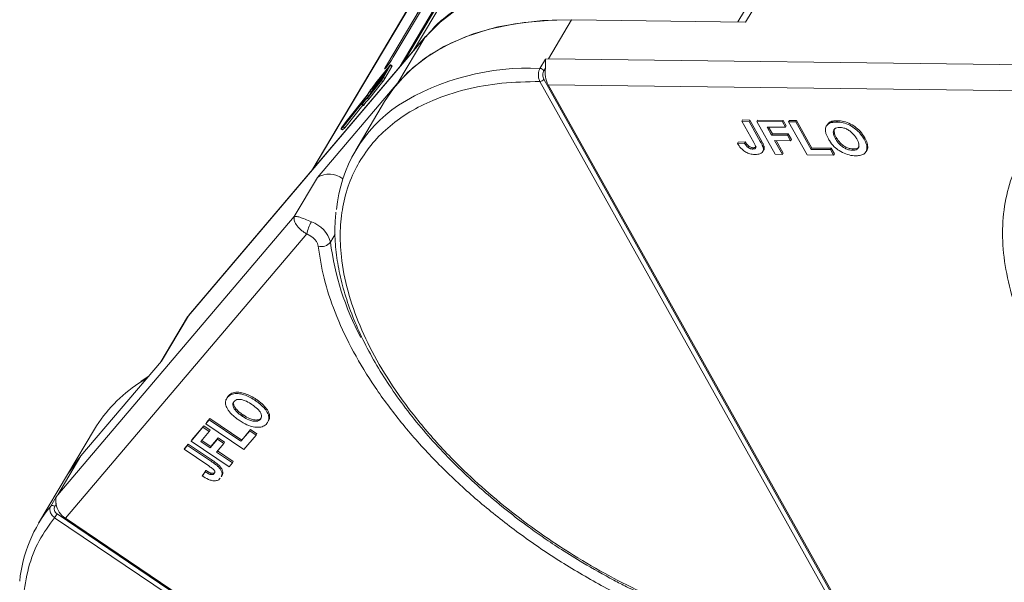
# Model space of a CAD drawing. Header units: millimetres. Extents: x -976 to 1106, y 28 to 1486.
# Tile 26 of 51: x 221 to 298, y 1293 to 1337. Entities that reach past the tile are written whole.
import ezdxf

# ---------------------------------------------------------------- set-up
doc = ezdxf.new("R2010")
doc.units = ezdxf.units.MM

msp = doc.modelspace()

# ---------------------------------------------------------------- linework, layer by layer
at = {"color": 7, "linetype": 'Continuous', "lineweight": 15}
for p, q in [((275.438, 1375.37), (250.469, 1333.389)), ((250.815, 1333.796), (275.626, 1375.512)), ((273.171, 1370.982), (251.61, 1334.732)), ((268.582, 1367.297), (243.634, 1325.351)), ((243.661, 1325.382), (268.63, 1367.363)), ((250.021, 1334.219), (264.436, 1358.455)), ((263.891, 1357.813), (249.476, 1333.577)), ((278.884, 1340.157), (276.994, 1336.98)), ((277.605, 1336.972), (279.716, 1340.521)), ((262.165, 1334.105), (263.974, 1337.147)), ((263.974, 1337.147), (277.605, 1336.972)), ((252.891, 1336.182), (252.555, 1335.818)), ((233.976, 1313.981), (252.495, 1335.762)), ((252.542, 1335.827), (234.023, 1314.046)), ((252.495, 1335.762), (250.384, 1332.213)), ((252.495, 1335.762), (252.542, 1335.827)), ((261.505, 1333.347), (261.934, 1334.069)), ((261.934, 1334.069), (262.165, 1334.105)), ((302.211, 1333.59), (262.165, 1334.105)), ((249.435, 1332.995), (248.426, 1331.732)), ((248.471, 1331.812), (249.48, 1333.075)), ((249.593, 1333.274), (248.583, 1332.01)), ((248.628, 1332.09), (249.638, 1333.353)), ((249.723, 1333.517), (248.635, 1332.157)), ((249.768, 1333.596), (248.663, 1332.214)), ((249.244, 1332.628), (249.784, 1333.582)), ((249.323, 1332.797), (249.435, 1332.995)), ((249.363, 1332.548), (249.903, 1333.501)), ((249.591, 1333.575), (249.476, 1333.577)), ((249.48, 1333.075), (249.593, 1333.274)), ((249.638, 1333.353), (249.728, 1333.512)), ((249.729, 1333.513), (249.723, 1333.517)), ((249.784, 1333.582), (249.903, 1333.501)), ((249.926, 1333.555), (249.807, 1333.635)), ((261.814, 1333.164), (261.925, 1333.35)), ((250.384, 1332.213), (244.081, 1324.799)), ((247.988, 1331.022), (249.092, 1332.404)), ((248.05, 1331.124), (249.137, 1332.484)), ((248.107, 1330.942), (249.212, 1332.324)), ((249.278, 1332.717), (248.268, 1331.454)), ((248.313, 1331.534), (249.323, 1332.797)), ((248.665, 1332.136), (248.635, 1332.157)), ((249.092, 1332.404), (249.212, 1332.324)), ((249.188, 1332.558), (249.278, 1332.717)), ((249.363, 1332.548), (249.244, 1332.628)), ((286.291, 1288.064), (261.493, 1332.325)), ((286.603, 1288.239), (261.805, 1332.5)), ((248.151, 1331.548), (247.977, 1331.241)), ((248.173, 1331.558), (247.999, 1331.251)), ((248.282, 1331.485), (248.173, 1331.558)), ((248.194, 1331.304), (248.272, 1331.441)), ((248.261, 1331.448), (248.292, 1331.427)), ((248.265, 1331.457), (248.288, 1331.496)), ((248.298, 1331.434), (248.268, 1331.454)), ((248.419, 1331.726), (248.45, 1331.705)), ((248.423, 1331.735), (248.445, 1331.774)), ((248.456, 1331.712), (248.426, 1331.732)), ((248.577, 1332.004), (248.608, 1331.983)), ((248.58, 1332.013), (248.603, 1332.053)), ((248.613, 1331.99), (248.583, 1332.01)), ((262.138, 1332.062), (303.019, 1331.536)), ((262.138, 1332.062), (286.36, 1288.829)), ((246.104, 1328.782), (247.738, 1330.826)), ((246.161, 1328.876), (247.839, 1330.975)), ((247.974, 1331.214), (246.296, 1329.114)), ((247.977, 1331.241), (246.329, 1329.18)), ((249.339, 1330.752), (247.077, 1326.949)), ((247.578, 1330.536), (247.741, 1330.824)), ((247.842, 1330.973), (247.668, 1330.666)), ((247.741, 1330.824), (247.738, 1330.826)), ((247.842, 1330.973), (247.882, 1330.946)), ((247.888, 1330.953), (247.846, 1330.982)), ((248.07, 1331.149), (247.974, 1331.214)), ((247.988, 1331.022), (248.107, 1330.942)), ((248.098, 1331.184), (247.999, 1331.251)), ((246.224, 1328.702), (247.639, 1330.472)), ((247.57, 1330.518), (247.69, 1330.438)), ((247.717, 1330.47), (247.598, 1330.55)), ((246.329, 1329.18), (245.97, 1328.683)), ((246.296, 1329.114), (246.031, 1328.749)), ((246.332, 1329.09), (246.296, 1329.114)), ((277.366, 1329.311), (277.306, 1329.21)), ((278.239, 1327.544), (277.306, 1329.21)), ((277.306, 1329.21), (277.873, 1329.202)), ((277.366, 1329.311), (277.933, 1329.304)), ((277.933, 1329.304), (277.873, 1329.202)), ((277.873, 1329.202), (278.782, 1327.58)), ((277.933, 1329.304), (278.842, 1327.681)), ((278.538, 1329.296), (278.478, 1329.194)), ((278.478, 1329.194), (280.482, 1329.169)), ((279.92, 1326.621), (278.478, 1329.194)), ((278.538, 1329.296), (280.542, 1329.27)), ((280.542, 1329.27), (280.482, 1329.169)), ((280.482, 1329.169), (280.722, 1328.74)), ((280.542, 1329.27), (280.783, 1328.841)), ((281.034, 1329.264), (280.974, 1329.162)), ((282.415, 1326.589), (280.974, 1329.162)), ((280.974, 1329.162), (281.541, 1329.155)), ((281.034, 1329.264), (281.601, 1329.256)), ((281.601, 1329.256), (281.541, 1329.155)), ((281.541, 1329.155), (282.742, 1327.011)), ((281.601, 1329.256), (282.802, 1327.112)), ((284.227, 1329.155), (284.167, 1329.054)), ((284.792, 1329.248), (284.732, 1329.147)), ((245.925, 1328.607), (246.044, 1328.527)), ((245.929, 1328.61), (246.104, 1328.782)), ((246.048, 1328.529), (245.929, 1328.61)), ((246.031, 1328.749), (246.161, 1328.876)), ((246.048, 1328.529), (246.224, 1328.702)), ((246.224, 1328.702), (246.104, 1328.782)), ((280.722, 1328.74), (279.285, 1328.758)), ((279.285, 1328.758), (279.637, 1328.131)), ((279.403, 1328.757), (279.697, 1328.233)), ((280.783, 1328.841), (280.722, 1328.74)), ((283.987, 1328.936), (283.926, 1328.835)), ((277.022, 1327.579), (276.962, 1327.478)), ((277.511, 1327.504), (276.962, 1327.478)), ((277.022, 1327.579), (277.571, 1327.605)), ((277.571, 1327.605), (277.511, 1327.504)), ((278.842, 1327.681), (278.782, 1327.58)), ((279.697, 1328.233), (279.637, 1328.131)), ((279.637, 1328.131), (280.884, 1328.115)), ((279.697, 1328.233), (280.945, 1328.217)), ((281.125, 1327.686), (279.877, 1327.703)), ((279.877, 1327.703), (280.487, 1326.614)), ((279.995, 1327.701), (280.547, 1326.715)), ((280.945, 1328.217), (280.884, 1328.115)), ((280.884, 1328.115), (281.125, 1327.686)), ((280.945, 1328.217), (281.185, 1327.788)), ((281.185, 1327.788), (281.125, 1327.686)), ((284.643, 1327.839), (284.703, 1327.941)), ((286.937, 1327.907), (286.877, 1327.805)), ((277.827, 1327.284), (277.767, 1327.183)), ((278.21, 1327.138), (278.15, 1327.037)), ((278.955, 1326.828), (279.015, 1326.929)), ((279.052, 1327.193), (278.992, 1327.092)), ((280.487, 1326.614), (280.547, 1326.715)), ((282.802, 1327.112), (282.742, 1327.011)), ((282.742, 1327.011), (284.255, 1326.991)), ((282.802, 1327.112), (284.315, 1327.092)), ((284.315, 1327.092), (284.255, 1326.991)), ((284.255, 1326.991), (284.495, 1326.562)), ((284.315, 1327.092), (284.555, 1326.664)), ((286.038, 1327.038), (285.978, 1326.936)), ((287.028, 1326.824), (287.088, 1326.925)), ((280.487, 1326.614), (279.92, 1326.621)), ((284.495, 1326.562), (282.415, 1326.589)), ((284.495, 1326.562), (284.555, 1326.664)), ((244.081, 1324.799), (242.271, 1321.757)), ((242.271, 1321.757), (223.752, 1299.976)), ((224.344, 1298.157), (243.248, 1320.392)), ((243.57, 1320.218), (243.248, 1320.392)), ((245.099, 1319.755), (245.468, 1320.374)), ((233.916, 1313.898), (231.832, 1310.393)), ((231.865, 1310.432), (233.976, 1313.981)), ((233.916, 1313.898), (233.976, 1313.981)), ((233.976, 1313.981), (234.023, 1314.046)), ((225.562, 1303.018), (231.865, 1310.432)), ((230.091, 1308.706), (230.749, 1309.119)), ((230.841, 1309.228), (230.249, 1308.842)), ((236.955, 1307.478), (236.95, 1307.469)), ((237.01, 1307.57), (236.991, 1307.538)), ((237.109, 1307.717), (237.049, 1307.616)), ((239.294, 1307.446), (239.233, 1307.344)), ((235.401, 1305.637), (235.663, 1305.946)), ((235.663, 1305.946), (235.603, 1305.844)), ((235.663, 1305.946), (238.152, 1304.269)), ((238.196, 1306.135), (238.256, 1306.236)), ((239.678, 1305.993), (239.617, 1305.891)), ((234.187, 1304.179), (235.113, 1305.269)), ((234.247, 1304.28), (235.174, 1305.37)), ((235.174, 1305.37), (235.113, 1305.269)), ((235.113, 1305.269), (235.611, 1304.933)), ((235.174, 1305.37), (235.671, 1305.035)), ((235.341, 1305.536), (235.603, 1305.844)), ((235.401, 1305.637), (235.341, 1305.536)), ((238.327, 1303.523), (235.341, 1305.536)), ((235.603, 1305.844), (238.091, 1304.167)), ((240.241, 1305.764), (240.301, 1305.865)), ((226.627, 1305.107), (224.517, 1301.558)), ((235.611, 1304.933), (234.947, 1304.152)), ((235.671, 1305.035), (235.611, 1304.933)), ((235.734, 1303.763), (236.311, 1304.442)), ((236.311, 1304.442), (236.251, 1304.34)), ((236.311, 1304.442), (236.809, 1304.106)), ((238.091, 1304.167), (238.791, 1304.99)), ((238.152, 1304.269), (238.851, 1305.091)), ((239.288, 1304.654), (238.327, 1303.523)), ((238.851, 1305.091), (238.791, 1304.99)), ((238.791, 1304.99), (239.288, 1304.654)), ((238.851, 1305.091), (239.349, 1304.756)), ((239.288, 1304.654), (239.349, 1304.756)), ((233.645, 1303.541), (233.907, 1303.85)), ((233.705, 1303.643), (233.645, 1303.541)), ((233.705, 1303.643), (233.967, 1303.951)), ((233.967, 1303.951), (233.907, 1303.85)), ((233.907, 1303.85), (235.789, 1302.581)), ((233.967, 1303.951), (235.85, 1302.682)), ((234.247, 1304.28), (234.187, 1304.179)), ((237.173, 1302.166), (234.187, 1304.179)), ((234.947, 1304.152), (235.674, 1303.661)), ((235.023, 1304.242), (235.734, 1303.763)), ((235.674, 1303.661), (236.251, 1304.34)), ((235.734, 1303.763), (235.674, 1303.661)), ((236.749, 1304.005), (236.172, 1303.326)), ((236.251, 1304.34), (236.749, 1304.005)), ((236.809, 1304.106), (236.749, 1304.005)), ((238.152, 1304.269), (238.091, 1304.167)), ((223.752, 1299.976), (225.562, 1303.018)), ((235.577, 1302.239), (233.645, 1303.541)), ((236.172, 1303.326), (237.435, 1302.475)), ((236.248, 1303.416), (237.495, 1302.576)), ((235.85, 1302.682), (235.789, 1302.581)), ((236.388, 1302.265), (236.327, 1302.163)), ((237.435, 1302.475), (237.173, 1302.166)), ((237.435, 1302.475), (237.495, 1302.576)), ((224.517, 1301.558), (222.255, 1297.755)), ((235.286, 1301.788), (235.062, 1301.454)), ((235.122, 1301.555), (235.062, 1301.454)), ((235.122, 1301.555), (235.346, 1301.89)), ((235.346, 1301.89), (235.286, 1301.788)), ((235.753, 1301.681), (235.693, 1301.58)), ((236.559, 1301.398), (236.62, 1301.499)), ((223.205, 1299.102), (223.634, 1299.824)), ((223.634, 1299.824), (223.752, 1299.976)), ((223.51, 1299.074), (223.621, 1299.261)), ((274.86, 1263.577), (223.501, 1298.193)), ((275.061, 1263.867), (223.702, 1298.483)), ((224.344, 1298.157), (274.51, 1264.345))]:
    msp.add_line(p, q, dxfattribs=at)
at = {"color": 7, "linetype": 'Continuous', "lineweight": 15, "flags": 128}
for points in [[(252.495, 1335.762), (253.677, 1336.956), (255.06, 1337.997), (256.635, 1338.879), (258.388, 1339.592), (260.305, 1340.132), (262.37, 1340.495), (264.568, 1340.676), (266.88, 1340.676), (269.288, 1340.493), (271.772, 1340.129), (274.313, 1339.588), (276.889, 1338.874), (277.923, 1338.541)], [(249.339, 1330.752), (250.031, 1331.775), (251.142, 1333.019), (252.458, 1334.113), (253.97, 1335.049), (255.664, 1335.821), (257.527, 1336.42), (259.544, 1336.843), (261.699, 1337.086), (263.974, 1337.147)], [(250.384, 1332.213), (251.566, 1333.407), (252.949, 1334.448), (254.524, 1335.33), (256.277, 1336.043), (258.194, 1336.583), (260.26, 1336.946), (262.457, 1337.127), (263.974, 1337.147)], [(249.476, 1333.577), (249.381, 1333.408), (249.343, 1333.313), (249.366, 1333.307), (249.447, 1333.391), (249.574, 1333.552), (249.728, 1333.766), (249.885, 1334), (250.021, 1334.219)], [(249.728, 1333.512), (249.732, 1333.519), (249.735, 1333.525), (249.736, 1333.528), (249.736, 1333.53), (249.734, 1333.53), (249.732, 1333.527), (249.728, 1333.523), (249.723, 1333.517)], [(249.768, 1333.596), (249.783, 1333.614), (249.795, 1333.627), (249.803, 1333.634), (249.807, 1333.635), (249.807, 1333.63), (249.803, 1333.619), (249.795, 1333.603), (249.784, 1333.582)], [(249.903, 1333.501), (249.915, 1333.522), (249.923, 1333.539), (249.927, 1333.55), (249.926, 1333.555), (249.926, 1333.555)], [(248.268, 1331.454), (248.266, 1331.451), (248.264, 1331.449), (248.262, 1331.448), (248.261, 1331.448), (248.261, 1331.449), (248.262, 1331.45), (248.263, 1331.453), (248.265, 1331.457)], [(248.426, 1331.732), (248.423, 1331.729), (248.421, 1331.727), (248.42, 1331.726), (248.419, 1331.726), (248.419, 1331.727), (248.42, 1331.728), (248.421, 1331.731), (248.423, 1331.735)], [(248.583, 1332.01), (248.581, 1332.007), (248.579, 1332.005), (248.577, 1332.004), (248.577, 1332.004), (248.577, 1332.005), (248.577, 1332.007), (248.579, 1332.009), (248.58, 1332.013)], [(247.741, 1330.824), (247.743, 1330.827), (247.744, 1330.83), (247.745, 1330.832), (247.745, 1330.833), (247.744, 1330.833), (247.743, 1330.831), (247.741, 1330.829), (247.738, 1330.826)], [(247.839, 1330.975), (247.841, 1330.978), (247.843, 1330.981), (247.845, 1330.982), (247.846, 1330.982), (247.846, 1330.981), (247.845, 1330.979), (247.844, 1330.976), (247.842, 1330.973)], [(247.598, 1330.55), (247.589, 1330.539), (247.582, 1330.529), (247.576, 1330.523), (247.572, 1330.519), (247.57, 1330.518), (247.571, 1330.521), (247.573, 1330.527), (247.578, 1330.536)], [(245.929, 1328.61), (245.925, 1328.607), (245.925, 1328.609), (245.927, 1328.615), (245.932, 1328.625), (245.94, 1328.638), (245.949, 1328.653), (245.96, 1328.668), (245.97, 1328.683)], [(246.044, 1328.527), (246.045, 1328.527), (246.048, 1328.529)], [(224.517, 1301.558), (224.896, 1302.15), (225.562, 1303.018)], [(224.517, 1301.558), (224.591, 1301.682), (225.562, 1303.018)]]:
    msp.add_lwpolyline(points, dxfattribs=at)
at = {"color": 7, "linetype": 'Continuous', "lineweight": 15}
for centre, radius, start, end in [((260.594, 1314.079), 19.289, 87.29227, 121.83149), ((261.484, 1332.959), 0.388, 31.84251, 86.94255), ((264.09, 1333.048), 2.187, 172.04295, 206.79404), ((243.836, 1335.385), 5.784, 318.58246, 326.07649), ((244.805, 1334.749), 4.616, 317.55968, 326.69405), ((247.524, 1333.627), 1.988, 322.07338, 329.85861), ((248.615, 1332.891), 0.663, 322.07338, 329.85861), ((247.643, 1333.546), 1.988, 322.07338, 329.85861), ((261.481, 1332.713), 0.389, 271.86957, 326.65022), ((248.611, 1331.29), 0.527, 139.23327, 150.62773), ((248.574, 1331.33), 0.331, 142.07338, 149.85861), ((248.732, 1331.608), 0.331, 142.07338, 149.85861), ((248.89, 1331.886), 0.331, 142.07338, 149.85861), ((249.739, 1329.178), 2.543, 133.52568, 147.35364), ((249.926, 1329.169), 2.709, 133.81168, 146.45105), ((249.859, 1329.098), 2.543, 133.52568, 147.35364), ((247.713, 1331.417), 0.331, 322.07338, 329.85861), ((256.61, 1321.279), 11.078, 123.96754, 174.74389), ((247.612, 1330.532), 0.122, 309.57932, 329.44945), ((245.014, 1323.367), 1.709, 51.71709, 123.10387), ((246.16, 1319.822), 2.966, 149.33637, 168.93711), ((242.861, 1319.137), 2.322, 15.42678, 71.22836), ((244.406, 1320.258), 0.857, 252.102, 323.98063), ((266.949, 1322.596), 22.033, 187.40858, 207.85708), ((236.277, 1299.288), 11.269, 123.29761, 148.9105), ((231.721, 1292.129), 11.007, 140.69222, 174.25109), ((223.339, 1298.891), 0.25, 47.01395, 122.61801), ((225.24, 1299.533), 1.642, 189.53792, 236.91943), ((221.54, 1299.769), 2.516, 321.22878, 329.26707)]:
    msp.add_arc(centre, radius, start, end, dxfattribs=at)
for points, knots in [([(278.069, 1338.788), (277.95, 1338.83), (277.166, 1339.104), (275.709, 1339.52), (273.7, 1340.027), (271.686, 1340.422), (269.686, 1340.708), (267.716, 1340.878), (265.79, 1340.926), (263.923, 1340.852), (262.125, 1340.651), (260.408, 1340.324), (258.78, 1339.868), (257.253, 1339.283), (255.831, 1338.568), (254.534, 1337.714), (253.545, 1336.918), (253.052, 1336.364), (252.891, 1336.182)], [0, 0, 0, 0, 0.011518, 0.075378, 0.140518, 0.206607, 0.273411, 0.340761, 0.408543, 0.476684, 0.545149, 0.613929, 0.683055, 0.752596, 0.822667, 0.893441, 0.965162, 1, 1, 1, 1]), ([(261.934, 1334.069), (261.935, 1334.069), (261.937, 1334.069), (261.94, 1334.068), (261.944, 1334.064), (261.948, 1334.042), (261.944, 1333.942), (261.942, 1333.746), (261.942, 1333.515), (261.928, 1333.378), (261.925, 1333.35)], [0, 0, 0, 0, 0.003793, 0.007579, 0.014093, 0.034497, 0.13062, 0.51526, 0.901442, 1, 1, 1, 1]), ([(261.493, 1332.325), (261.472, 1332.369), (261.43, 1332.455), (261.392, 1332.607), (261.375, 1332.76), (261.377, 1332.949), (261.413, 1333.161), (261.476, 1333.288), (261.505, 1333.347)], [0, 0, 0, 0, 0.152956, 0.297992, 0.435105, 0.564288, 0.797856, 1, 1, 1, 1]), ([(261.805, 1332.5), (261.784, 1332.548), (261.74, 1332.646), (261.724, 1332.833), (261.745, 1333.019), (261.791, 1333.115), (261.814, 1333.164)], [0, 0, 0, 0, 0.250048, 0.499879, 0.74922, 1, 1, 1, 1]), ([(286.291, 1288.064), (285.243, 1288.116), (283.115, 1288.221), (279.688, 1288.81), (276.38, 1289.664), (273.275, 1290.719), (270.424, 1291.889), (267.591, 1293.256), (264.806, 1294.812), (262.119, 1296.527), (259.576, 1298.375), (257.199, 1300.331), (254.806, 1302.563), (252.491, 1305.068), (250.382, 1307.802), (248.672, 1310.519), (247.34, 1313.231), (246.394, 1315.95), (245.916, 1318.432), (245.824, 1320.634), (246.029, 1322.556), (246.523, 1324.365), (247.312, 1326.036), (248.382, 1327.542), (249.714, 1328.855), (251.286, 1329.969), (253.245, 1330.959), (255.637, 1331.739), (258.449, 1332.248), (260.489, 1332.299), (261.493, 1332.325)], [0, 0, 0, 0, 0.038845, 0.078883, 0.12003, 0.152186, 0.184338, 0.217171, 0.25, 0.282833, 0.315662, 0.347818, 0.37997, 0.421121, 0.461157, 0.5, 0.538846, 0.578883, 0.62003, 0.652186, 0.684338, 0.717171, 0.75, 0.782833, 0.815662, 0.847818, 0.87997, 0.921121, 0.961156, 1, 1, 1, 1]), ([(318.119, 1293.26), (317.057, 1293.919), (314.911, 1295.251), (311.871, 1297.511), (308.997, 1299.951), (306.364, 1302.546), (304.028, 1305.239), (302.033, 1307.976), (300.409, 1310.7), (299.159, 1313.38), (298.277, 1316.014), (297.772, 1318.597), (297.667, 1321.095), (297.977, 1323.455), (298.696, 1325.628), (299.815, 1327.565), (301.27, 1329.258), (302.519, 1330.162), (303.137, 1330.609)], [0, 0, 0, 0, 0.061038, 0.123312, 0.186438, 0.25, 0.313562, 0.376688, 0.438962, 0.5, 0.561038, 0.623312, 0.686438, 0.75, 0.813562, 0.876688, 0.938962, 1, 1, 1, 1]), ([(283.85, 1328.482), (283.851, 1328.543), (283.853, 1328.666), (283.927, 1328.864), (284.043, 1328.993), (284.154, 1329.047), (284.167, 1329.054)], [0, 0, 0, 0, 0.2508959, 0.5021661, 0.9405117, 1, 1, 1, 1]), ([(283.99, 1328.933), (284.045, 1329.01), (284.108, 1329.097), (284.214, 1329.149), (284.227, 1329.155)], [0, 0, 0, 0, 0.874905, 1, 1, 1, 1]), ([(284.167, 1329.054), (284.196, 1329.066), (284.255, 1329.091), (284.35, 1329.114), (284.443, 1329.131), (284.536, 1329.141), (284.632, 1329.147), (284.699, 1329.147), (284.732, 1329.147)], [0, 0, 0, 0, 0.185429, 0.37219, 0.527708, 0.683877, 0.841678, 1, 1, 1, 1]), ([(284.227, 1329.155), (284.257, 1329.167), (284.316, 1329.192), (284.41, 1329.216), (284.504, 1329.233), (284.596, 1329.243), (284.692, 1329.248), (284.759, 1329.248), (284.792, 1329.248)], [0, 0, 0, 0, 0.185429, 0.37219, 0.527708, 0.683877, 0.841678, 1, 1, 1, 1]), ([(284.732, 1329.147), (284.812, 1329.143), (285.054, 1329.133), (285.496, 1329.028), (286.001, 1328.773), (286.458, 1328.406), (286.723, 1328.069), (286.847, 1327.856), (286.877, 1327.805)], [0, 0, 0, 0, 0.101398, 0.306996, 0.506144, 0.685262, 0.924557, 1, 1, 1, 1]), ([(284.792, 1329.248), (284.872, 1329.245), (285.115, 1329.235), (285.557, 1329.13), (286.062, 1328.874), (286.518, 1328.507), (286.783, 1328.171), (286.907, 1327.958), (286.937, 1327.907)], [0, 0, 0, 0, 0.101398, 0.306996, 0.506144, 0.685262, 0.924557, 1, 1, 1, 1]), ([(284.085, 1327.83), (284.066, 1327.864), (284.028, 1327.933), (283.977, 1328.039), (283.93, 1328.149), (283.891, 1328.261), (283.862, 1328.374), (283.854, 1328.446), (283.85, 1328.482)], [0, 0, 0, 0, 0.15395, 0.308181, 0.478699, 0.649961, 0.824203, 1, 1, 1, 1]), ([(284.643, 1327.839), (284.607, 1327.908), (284.515, 1328.081), (284.447, 1328.327), (284.495, 1328.538), (284.633, 1328.666), (284.813, 1328.715), (284.937, 1328.717), (284.979, 1328.718)], [0, 0, 0, 0, 0.1586166, 0.4008637, 0.5730594, 0.7454856, 0.9129852, 1, 1, 1, 1]), ([(284.703, 1327.941), (284.666, 1328.01), (284.574, 1328.184), (284.517, 1328.421), (284.527, 1328.589), (284.574, 1328.632), (284.575, 1328.633)], [0, 0, 0, 0, 0.274858, 0.694634, 0.993023, 1, 1, 1, 1]), ([(284.979, 1328.718), (285.061, 1328.712), (285.225, 1328.702), (285.5, 1328.612), (285.767, 1328.461), (286.04, 1328.222), (286.201, 1328.001), (286.286, 1327.853), (286.302, 1327.825)], [0, 0, 0, 0, 0.160292, 0.321922, 0.490761, 0.657569, 0.933883, 1, 1, 1, 1]), ([(278.354, 1326.608), (278.273, 1326.612), (278.09, 1326.621), (277.777, 1326.708), (277.472, 1326.878), (277.175, 1327.141), (277.046, 1327.346), (276.962, 1327.478)], [0, 0, 0, 0, 0.155292, 0.353145, 0.543243, 0.704067, 1, 1, 1, 1]), ([(277.767, 1327.183), (277.745, 1327.202), (277.701, 1327.241), (277.652, 1327.299), (277.61, 1327.354), (277.575, 1327.403), (277.542, 1327.453), (277.521, 1327.487), (277.511, 1327.504)], [0, 0, 0, 0, 0.193806, 0.393127, 0.544069, 0.695412, 0.847613, 1, 1, 1, 1]), ([(277.571, 1327.605), (277.582, 1327.588), (277.603, 1327.554), (277.638, 1327.501), (277.676, 1327.447), (277.719, 1327.392), (277.768, 1327.336), (277.807, 1327.301), (277.827, 1327.284)], [0, 0, 0, 0, 0.155996, 0.312125, 0.480895, 0.650212, 0.823248, 1, 1, 1, 1]), ([(278.239, 1327.544), (278.276, 1327.475), (278.339, 1327.357), (278.391, 1327.213), (278.389, 1327.122), (278.348, 1327.073), (278.268, 1327.041), (278.195, 1327.038), (278.15, 1327.037)], [0, 0, 0, 0, 0.292027, 0.504854, 0.613905, 0.723685, 0.829816, 1, 1, 1, 1]), ([(278.782, 1327.58), (278.801, 1327.546), (278.838, 1327.477), (278.885, 1327.385), (278.923, 1327.303), (278.95, 1327.232), (278.977, 1327.161), (278.987, 1327.115), (278.992, 1327.092)], [0, 0, 0, 0, 0.20827, 0.416707, 0.561481, 0.706573, 0.852825, 1, 1, 1, 1]), ([(278.842, 1327.681), (278.861, 1327.647), (278.899, 1327.578), (278.945, 1327.486), (278.983, 1327.404), (279.011, 1327.333), (279.037, 1327.262), (279.047, 1327.216), (279.052, 1327.193)], [0, 0, 0, 0, 0.20827, 0.416707, 0.561481, 0.706573, 0.852825, 1, 1, 1, 1]), ([(286.219, 1326.507), (286.139, 1326.511), (285.897, 1326.521), (285.453, 1326.624), (284.945, 1326.88), (284.49, 1327.249), (284.232, 1327.577), (284.112, 1327.784), (284.085, 1327.83)], [0, 0, 0, 0, 0.102171, 0.30922, 0.51365, 0.692275, 0.932413, 1, 1, 1, 1]), ([(285.978, 1326.936), (285.895, 1326.942), (285.731, 1326.953), (285.454, 1327.05), (285.177, 1327.207), (284.888, 1327.463), (284.731, 1327.685), (284.651, 1327.825), (284.643, 1327.839)], [0, 0, 0, 0, 0.15971, 0.320429, 0.491074, 0.67705, 0.96629, 1, 1, 1, 1]), ([(286.038, 1327.038), (285.956, 1327.043), (285.791, 1327.055), (285.514, 1327.151), (285.237, 1327.308), (284.948, 1327.564), (284.792, 1327.787), (284.711, 1327.926), (284.703, 1327.941)], [0, 0, 0, 0, 0.15971, 0.320429, 0.491074, 0.67705, 0.96629, 1, 1, 1, 1]), ([(286.302, 1327.825), (286.338, 1327.757), (286.44, 1327.563), (286.508, 1327.296), (286.425, 1327.082), (286.269, 1326.966), (286.098, 1326.937), (285.996, 1326.936), (285.978, 1326.936)], [0, 0, 0, 0, 0.1585903, 0.4472388, 0.6203806, 0.7935748, 0.9612953, 1, 1, 1, 1]), ([(286.877, 1327.805), (286.913, 1327.737), (287.023, 1327.53), (287.124, 1327.201), (287.084, 1326.864), (286.88, 1326.628), (286.567, 1326.517), (286.324, 1326.51), (286.219, 1326.507)], [0, 0, 0, 0, 0.101888, 0.307343, 0.492963, 0.678647, 0.860791, 1, 1, 1, 1]), ([(286.937, 1327.907), (286.974, 1327.838), (287.084, 1327.63), (287.174, 1327.309), (287.175, 1327.039), (287.09, 1326.948), (287.076, 1326.933)], [0, 0, 0, 0, 0.192169, 0.579672, 0.929764, 1, 1, 1, 1]), ([(278.15, 1327.037), (278.125, 1327.038), (278.075, 1327.04), (278, 1327.057), (277.932, 1327.081), (277.874, 1327.11), (277.818, 1327.144), (277.784, 1327.17), (277.767, 1327.183)], [0, 0, 0, 0, 0.202387, 0.410907, 0.557829, 0.709472, 0.853224, 1, 1, 1, 1]), ([(277.827, 1327.284), (277.867, 1327.255), (277.942, 1327.202), (278.068, 1327.154), (278.155, 1327.14), (278.2, 1327.139), (278.21, 1327.138)], [0, 0, 0, 0, 0.330398, 0.624767, 0.917361, 1, 1, 1, 1]), ([(278.21, 1327.138), (278.26, 1327.14), (278.339, 1327.143), (278.417, 1327.179), (278.432, 1327.213), (278.438, 1327.227)], [0, 0, 0, 0, 0.495374, 0.790754, 1, 1, 1, 1]), ([(278.992, 1327.092), (278.996, 1327.028), (279.004, 1326.901), (278.912, 1326.747), (278.709, 1326.623), (278.488, 1326.614), (278.354, 1326.608)], [0, 0, 0, 0, 0.20646, 0.413515, 0.645211, 1, 1, 1, 1]), ([(279.052, 1327.193), (279.059, 1327.128), (279.07, 1327.029), (279.022, 1326.959), (279.005, 1326.935)], [0, 0, 0, 0, 0.663161, 1, 1, 1, 1]), ([(286.484, 1327.228), (286.48, 1327.216), (286.455, 1327.146), (286.324, 1327.071), (286.158, 1327.039), (286.057, 1327.038), (286.038, 1327.038)], [0, 0, 0, 0, 0.084934, 0.502415, 0.906703, 1, 1, 1, 1]), ([(245.53, 1322.098), (245.493, 1321.68), (245.408, 1320.729), (245.498, 1319.174), (245.757, 1317.458), (246.203, 1315.703), (246.824, 1313.922), (247.617, 1312.126), (248.576, 1310.326), (249.691, 1308.535), (250.955, 1306.763), (252.356, 1305.024), (253.879, 1303.331), (255.505, 1301.701), (257.199, 1300.161), (258.9, 1298.751), (260.44, 1297.579), (261.856, 1296.576), (263.269, 1295.63), (264.3, 1295.002), (264.861, 1294.661)], [0, 0, 0, 0, 0.047763, 0.108564, 0.169412, 0.23026, 0.29107, 0.351811, 0.412448, 0.472949, 0.533269, 0.593337, 0.65303, 0.712106, 0.770046, 0.825494, 0.876205, 0.912323, 0.952312, 1, 1, 1, 1]), ([(243.248, 1320.392), (243.16, 1320.443), (242.98, 1320.548), (242.673, 1320.796), (242.387, 1321.126), (242.219, 1321.495), (242.254, 1321.669), (242.271, 1321.757)], [0, 0, 0, 0, 0.124054, 0.250838, 0.49978, 0.748665, 1, 1, 1, 1]), ([(242.271, 1321.757), (242.314, 1321.766), (242.4, 1321.785), (242.69, 1321.706), (243.088, 1321.555), (243.435, 1321.408), (243.608, 1321.335)], [0, 0, 0, 0, 0.251308, 0.500635, 0.750187, 1, 1, 1, 1]), ([(243.57, 1320.218), (243.646, 1320.162), (243.799, 1320.049), (243.977, 1319.847), (244.103, 1319.638), (244.13, 1319.507), (244.143, 1319.443)], [0, 0, 0, 0, 0.245536, 0.5, 0.754464, 1, 1, 1, 1]), ([(284.802, 1286.917), (283.725, 1287.046), (281.55, 1287.306), (278.128, 1288.084), (274.617, 1289.151), (271.074, 1290.523), (267.576, 1292.168), (264.192, 1294.051), (260.987, 1296.126), (257.99, 1298.363), (255.202, 1300.755), (252.63, 1303.3), (250.314, 1305.977), (248.311, 1308.733), (246.663, 1311.513), (245.409, 1314.257), (244.527, 1316.923), (244.27, 1318.609), (244.143, 1319.443)], [0, 0, 0, 0, 0.061038, 0.123312, 0.186438, 0.25, 0.313562, 0.376688, 0.438962, 0.5, 0.561038, 0.623312, 0.686438, 0.75, 0.813562, 0.876688, 0.938962, 1, 1, 1, 1]), ([(236.879, 1307.199), (236.881, 1307.229), (236.885, 1307.289), (236.907, 1307.367), (236.933, 1307.438), (236.966, 1307.501), (237.004, 1307.561), (237.034, 1307.598), (237.049, 1307.616)], [0, 0, 0, 0, 0.185429, 0.37219, 0.527708, 0.683877, 0.841678, 1, 1, 1, 1]), ([(237.011, 1307.57), (237.016, 1307.58), (237.032, 1307.612), (237.064, 1307.662), (237.094, 1307.699), (237.109, 1307.717)], [0, 0, 0, 0, 0.198758, 0.598719, 1, 1, 1, 1]), ([(237.049, 1307.616), (237.088, 1307.657), (237.206, 1307.781), (237.501, 1307.913), (237.961, 1307.915), (238.5, 1307.768), (238.924, 1307.548), (239.174, 1307.384), (239.233, 1307.344)], [0, 0, 0, 0, 0.101398, 0.306996, 0.506144, 0.685262, 0.924557, 1, 1, 1, 1]), ([(237.109, 1307.717), (237.148, 1307.758), (237.267, 1307.883), (237.561, 1308.014), (238.021, 1308.016), (238.56, 1307.869), (238.985, 1307.649), (239.234, 1307.485), (239.294, 1307.446)], [0, 0, 0, 0, 0.101398, 0.306996, 0.506144, 0.685262, 0.924557, 1, 1, 1, 1]), ([(237.55, 1307.284), (237.592, 1307.324), (237.675, 1307.404), (237.881, 1307.459), (238.138, 1307.443), (238.478, 1307.334), (238.752, 1307.181), (238.924, 1307.067), (238.957, 1307.045)], [0, 0, 0, 0, 0.160292, 0.321922, 0.490761, 0.657569, 0.933883, 1, 1, 1, 1]), ([(239.294, 1307.446), (239.372, 1307.391), (239.61, 1307.226), (239.954, 1306.922), (240.24, 1306.532), (240.37, 1306.16), (240.321, 1305.962), (240.298, 1305.867)], [0, 0, 0, 0, 0.119588, 0.360734, 0.578598, 0.796539, 1, 1, 1, 1]), ([(237.255, 1306.396), (237.2, 1306.464), (237.089, 1306.599), (236.942, 1306.858), (236.878, 1307.063), (236.879, 1307.184), (236.879, 1307.199)], [0, 0, 0, 0, 0.250896, 0.502166, 0.940512, 1, 1, 1, 1]), ([(238.196, 1306.135), (238.117, 1306.19), (237.919, 1306.329), (237.665, 1306.559), (237.495, 1306.817), (237.441, 1307.035), (237.478, 1307.188), (237.532, 1307.26), (237.55, 1307.284)], [0, 0, 0, 0, 0.1586166, 0.4008637, 0.5730594, 0.7454856, 0.9129852, 1, 1, 1, 1]), ([(238.256, 1306.236), (238.177, 1306.291), (237.979, 1306.43), (237.727, 1306.66), (237.551, 1306.92), (237.529, 1307.062), (237.518, 1307.133)], [0, 0, 0, 0, 0.21277, 0.537722, 0.768706, 1, 1, 1, 1]), ([(238.957, 1307.045), (239.035, 1306.991), (239.256, 1306.836), (239.53, 1306.58), (239.686, 1306.3), (239.721, 1306.087), (239.67, 1305.959), (239.626, 1305.902), (239.617, 1305.891)], [0, 0, 0, 0, 0.15859, 0.447239, 0.620381, 0.793575, 0.961295, 1, 1, 1, 1]), ([(239.233, 1307.344), (239.312, 1307.29), (239.55, 1307.124), (239.893, 1306.821), (240.182, 1306.429), (240.304, 1306.057), (240.264, 1305.761), (240.16, 1305.618), (240.116, 1305.556)], [0, 0, 0, 0, 0.101888, 0.307343, 0.492963, 0.678647, 0.860791, 1, 1, 1, 1]), ([(237.953, 1305.813), (237.914, 1305.84), (237.834, 1305.894), (237.715, 1305.982), (237.594, 1306.076), (237.474, 1306.178), (237.358, 1306.284), (237.29, 1306.359), (237.255, 1306.396)], [0, 0, 0, 0, 0.15395, 0.308181, 0.478699, 0.649961, 0.824203, 1, 1, 1, 1]), ([(239.617, 1305.891), (239.575, 1305.852), (239.49, 1305.772), (239.278, 1305.723), (239.01, 1305.741), (238.648, 1305.859), (238.376, 1306.016), (238.213, 1306.124), (238.196, 1306.135)], [0, 0, 0, 0, 0.15971, 0.320429, 0.491074, 0.67705, 0.96629, 1, 1, 1, 1]), ([(239.678, 1305.993), (239.635, 1305.953), (239.551, 1305.874), (239.339, 1305.825), (239.071, 1305.842), (238.708, 1305.961), (238.436, 1306.117), (238.273, 1306.225), (238.256, 1306.236)], [0, 0, 0, 0, 0.15971, 0.320429, 0.491074, 0.67705, 0.96629, 1, 1, 1, 1]), ([(240.116, 1305.556), (240.076, 1305.515), (239.958, 1305.391), (239.664, 1305.256), (239.203, 1305.253), (238.663, 1305.403), (238.248, 1305.619), (238.006, 1305.778), (237.953, 1305.813)], [0, 0, 0, 0, 0.102171, 0.30922, 0.51365, 0.692275, 0.932413, 1, 1, 1, 1]), ([(235.577, 1302.239), (235.656, 1302.184), (235.793, 1302.089), (235.946, 1301.961), (236.028, 1301.86), (236.054, 1301.783), (236.048, 1301.704), (236.017, 1301.66), (235.998, 1301.634)], [0, 0, 0, 0, 0.292027, 0.504854, 0.613905, 0.723685, 0.829816, 1, 1, 1, 1]), ([(235.789, 1302.581), (235.829, 1302.554), (235.908, 1302.5), (236.013, 1302.425), (236.104, 1302.356), (236.181, 1302.294), (236.258, 1302.231), (236.304, 1302.186), (236.327, 1302.163)], [0, 0, 0, 0, 0.20827, 0.416707, 0.561481, 0.706573, 0.852825, 1, 1, 1, 1]), ([(235.85, 1302.682), (235.889, 1302.655), (235.969, 1302.601), (236.073, 1302.526), (236.165, 1302.458), (236.241, 1302.395), (236.318, 1302.332), (236.364, 1302.287), (236.388, 1302.265)], [0, 0, 0, 0, 0.20827, 0.416707, 0.561481, 0.706573, 0.852825, 1, 1, 1, 1]), ([(236.327, 1302.163), (236.387, 1302.096), (236.506, 1301.961), (236.602, 1301.743), (236.628, 1301.544), (236.568, 1301.449), (236.541, 1301.408)], [0, 0, 0, 0, 0.25063, 0.50198, 0.783245, 1, 1, 1, 1]), ([(236.388, 1302.265), (236.447, 1302.197), (236.567, 1302.062), (236.662, 1301.844), (236.688, 1301.646), (236.628, 1301.551), (236.602, 1301.509)], [0, 0, 0, 0, 0.25063, 0.50198, 0.783245, 1, 1, 1, 1]), ([(236.478, 1301.278), (236.438, 1301.238), (236.348, 1301.145), (236.128, 1301.065), (235.836, 1301.081), (235.464, 1301.204), (235.22, 1301.356), (235.062, 1301.454)], [0, 0, 0, 0, 0.155292, 0.353145, 0.543243, 0.704067, 1, 1, 1, 1]), ([(235.693, 1301.58), (235.665, 1301.588), (235.61, 1301.606), (235.535, 1301.643), (235.466, 1301.679), (235.405, 1301.714), (235.345, 1301.75), (235.305, 1301.776), (235.286, 1301.788)], [0, 0, 0, 0, 0.193806, 0.393127, 0.544069, 0.695412, 0.847613, 1, 1, 1, 1]), ([(235.346, 1301.89), (235.366, 1301.877), (235.407, 1301.851), (235.471, 1301.813), (235.537, 1301.775), (235.607, 1301.739), (235.679, 1301.705), (235.728, 1301.689), (235.753, 1301.681)], [0, 0, 0, 0, 0.155996, 0.312125, 0.480895, 0.650212, 0.823248, 1, 1, 1, 1]), ([(235.998, 1301.634), (235.985, 1301.621), (235.961, 1301.595), (235.912, 1301.573), (235.859, 1301.561), (235.807, 1301.56), (235.751, 1301.566), (235.712, 1301.575), (235.693, 1301.58)], [0, 0, 0, 0, 0.202387, 0.410907, 0.557829, 0.709472, 0.853224, 1, 1, 1, 1]), ([(235.753, 1301.681), (235.797, 1301.672), (235.879, 1301.655), (235.979, 1301.673), (236.031, 1301.706), (236.053, 1301.73), (236.058, 1301.735)], [0, 0, 0, 0, 0.330398, 0.624767, 0.917361, 1, 1, 1, 1]), ([(223.634, 1299.824), (223.635, 1299.825), (223.636, 1299.826), (223.637, 1299.827), (223.637, 1299.826), (223.633, 1299.813), (223.608, 1299.741), (223.587, 1299.594), (223.601, 1299.408), (223.617, 1299.286), (223.621, 1299.261)], [0, 0, 0, 0, 0.003793, 0.007579, 0.014093, 0.034497, 0.13062, 0.51526, 0.901442, 1, 1, 1, 1]), ([(223.501, 1298.193), (223.455, 1298.228), (223.365, 1298.296), (223.261, 1298.424), (223.188, 1298.557), (223.133, 1298.725), (223.122, 1298.92), (223.178, 1299.044), (223.205, 1299.102)], [0, 0, 0, 0, 0.152956, 0.297992, 0.435105, 0.564288, 0.797856, 1, 1, 1, 1]), ([(223.702, 1298.483), (223.654, 1298.522), (223.558, 1298.601), (223.475, 1298.763), (223.451, 1298.933), (223.49, 1299.027), (223.51, 1299.074)], [0, 0, 0, 0, 0.250048, 0.499879, 0.74922, 1, 1, 1, 1]), ([(274.86, 1263.577), (274.34, 1263.049), (273.286, 1261.977), (271.206, 1260.71), (268.94, 1259.798), (266.583, 1259.221), (264.235, 1258.912), (261.717, 1258.827), (259.05, 1258.976), (256.281, 1259.355), (253.457, 1259.959), (250.61, 1260.773), (247.505, 1261.882), (244.187, 1263.332), (240.755, 1265.148), (237.518, 1267.169), (234.455, 1269.394), (231.561, 1271.843), (229.092, 1274.292), (227.051, 1276.652), (225.398, 1278.871), (223.979, 1281.127), (222.818, 1283.397), (221.933, 1285.642), (221.341, 1287.823), (221.039, 1289.918), (221.023, 1292.095), (221.393, 1294.284), (222.199, 1296.41), (223.071, 1297.605), (223.501, 1298.193)], [0, 0, 0, 0, 0.038845, 0.078883, 0.12003, 0.152186, 0.184338, 0.217171, 0.25, 0.282833, 0.315662, 0.347818, 0.37997, 0.421121, 0.461157, 0.5, 0.538846, 0.578883, 0.62003, 0.652186, 0.684338, 0.717171, 0.75, 0.782833, 0.815662, 0.847818, 0.87997, 0.921121, 0.961156, 1, 1, 1, 1]), ([(264.861, 1294.661), (265.666, 1294.197), (266.794, 1293.547), (268.495, 1292.676), (269.953, 1291.975), (271.704, 1291.209), (273.55, 1290.484), (275.481, 1289.815), (277.464, 1289.223), (279.472, 1288.724), (281.487, 1288.326), (283.485, 1288.044), (285.189, 1287.884), (286.198, 1287.869), (286.572, 1287.863)], [0, 0, 0, 0, 0.1137, 0.159318, 0.234954, 0.313176, 0.396777, 0.483673, 0.573025, 0.664169, 0.756641, 0.850112, 0.944348, 1, 1, 1, 1])]:
    msp.add_open_spline(points, degree=3, knots=knots, dxfattribs=at)

doc.saveas('drawing.dxf')
